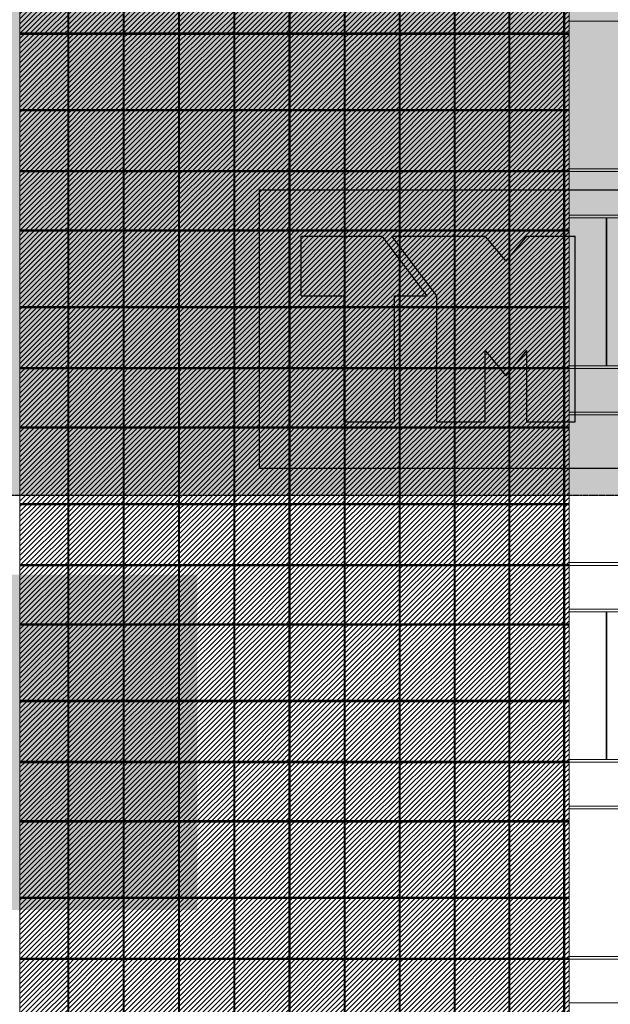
# Model space of a CAD drawing. Header units: millimetres. Extents: x 653421 to 888490, y -587092 to -202040.
# Tile 38 of 63: x 777670 to 788459, y -306301 to -288301. Entities that reach past the tile are written whole.
import ezdxf

# ---------------------------------------------------------------- set-up
doc = ezdxf.new("R2010")
doc.units = ezdxf.units.MM
doc.header["$LTSCALE"] = 0.05
doc.linetypes.add('HIDDEN2', pattern=[0.1875, 0.125, -0.0625])
doc.layers.get('0').update_dxf_attribs({"lineweight": 0})
doc.layers.add('A-20--T--WALLS', color=4, linetype='HIDDEN2')
doc.layers.add('GLASS', color=135, linetype='Continuous')
doc.layers.add('A-Elev', color=111, linetype='Continuous', lineweight=25)

# ---------------------------------------------------------------- blocks, each defined once
blk = doc.blocks.new('CHD TM')
at = {"layer": 'A-Elev', "color": 7, "linetype": 'Continuous', "lineweight": 25}
for p, q in [((97432, 0), (97432, 5091)), ((97432, 5091), (133879, 5091)), ((98195, 3150), (98195, 4241)), ((98195, 4241), (99674, 4241)), ((100497, 3150), (99674, 4241)), ((99850, 4241), (101557, 4241)), ((100673, 3150), (99850, 4241)), ((101937, 3784), (101557, 4241)), ((101937, 3784), (102316, 4241)), ((102316, 4241), (103201, 4241)), ((103201, 850), (103201, 4241)), ((98195, 3150), (98977, 3150)), ((98977, 850), (98977, 3150)), ((99895, 850), (99895, 3150)), ((99895, 3150), (100497, 3150)), ((100673, 850), (100673, 3150)), ((101557, 850), (101557, 2150)), ((101558, 2150), (101557, 2150)), ((101937, 1690), (101558, 2150)), ((101937, 1690), (102316, 2150)), ((102316, 850), (102316, 2150)), ((98977, 850), (99895, 850)), ((100673, 850), (101557, 850)), ((102316, 850), (103201, 850)), ((97432, 0), (133879, 0))]:
    blk.add_line(p, q, dxfattribs=at)

msp = doc.modelspace()

# ---------------------------------------------------------------- hatches: boundary and pattern name
at = {"lineweight": 0, "true_color": 0xffffff, "transparency": 33554648}
h = msp.add_hatch(color=7, dxfattribs=at)
h.dxf.hatch_style = 1
h.paths.add_polyline_path([(835542, -276658), (746080, -276658), (746080, -297001), (835542, -297001)])
h = msp.add_hatch()
h.set_pattern_fill('ANSI31', color=256, scale=20, style=0)
h.set_pattern_definition([(45, (798407.726, -417072.57), (-44.90128, 44.90128), [])])
h.paths.add_polyline_path([(778552, -286363), (777673, -286363), (777673, -287460), (778552, -287460)])
h.paths.add_polyline_path([(778552, -287480), (777673, -287480), (777673, -288543), (778552, -288543)])
h.paths.add_polyline_path([(779565, -286363), (778566, -286363), (778566, -287460), (779565, -287460)])
h.paths.add_polyline_path([(779565, -287480), (778566, -287480), (778566, -288543), (779565, -288543)])
h.paths.add_polyline_path([(780577, -286363), (779579, -286363), (779579, -287460), (780577, -287460)])
h.paths.add_polyline_path([(780577, -287480), (779579, -287480), (779579, -288543), (780577, -288543)])
h.paths.add_polyline_path([(781587, -286363), (780591, -286363), (780591, -287460), (781587, -287460)])
h.paths.add_polyline_path([(781587, -287480), (780591, -287480), (780591, -288543), (781587, -288543)])
h.paths.add_polyline_path([(782595, -286363), (781601, -286363), (781601, -287460), (782595, -287460)])
h.paths.add_polyline_path([(782595, -287480), (781601, -287480), (781601, -288543), (782595, -288543)])
h.paths.add_polyline_path([(783602, -286363), (782610, -286363), (782610, -287460), (783602, -287460)])
h.paths.add_polyline_path([(783602, -287480), (782610, -287480), (782610, -288543), (783602, -288543)])
h.paths.add_polyline_path([(784607, -286363), (783617, -286363), (783617, -287460), (784607, -287460)])
h.paths.add_polyline_path([(784607, -287480), (783617, -287480), (783617, -288543), (784607, -288543)])
h.paths.add_polyline_path([(785611, -286363), (784622, -286363), (784622, -287460), (785611, -287460)])
h.paths.add_polyline_path([(785611, -287480), (784622, -287480), (784622, -288543), (785611, -288543)])
h.paths.add_polyline_path([(786612, -286363), (785625, -286363), (785625, -287460), (786612, -287460)])
h.paths.add_polyline_path([(786612, -287480), (785625, -287480), (785625, -288543), (786612, -288543)])
h.paths.add_polyline_path([(787612, -286363), (786627, -286363), (786627, -287460), (787612, -287460)])
h.paths.add_polyline_path([(787612, -287480), (786627, -287480), (786627, -288543), (787612, -288543)])
h.paths.add_polyline_path([(787705, -286363), (787627, -286363), (787627, -287460), (787705, -287460)])
h.paths.add_polyline_path([(787705, -287480), (787627, -287480), (787627, -288543), (787705, -288543)])
at = {"lineweight": 0}
h = msp.add_hatch(dxfattribs=at)
h.set_pattern_fill('ANSI31', color=253, scale=20, style=0)
h.set_pattern_definition([(45, (798407.726, -417070.55), (-44.90128, 44.90128), [])])
h.paths.add_polyline_path([(777673, -289943), (778552, -289943), (778552, -288563), (777673, -288563)])
h.paths.add_polyline_path([(778566, -289943), (779565, -289943), (779565, -288563), (778566, -288563)])
h.paths.add_polyline_path([(779579, -289943), (780577, -289943), (780577, -288563), (779579, -288563)])
h.paths.add_polyline_path([(780591, -289943), (781587, -289943), (781587, -288563), (780591, -288563)])
h.paths.add_polyline_path([(781601, -289943), (782595, -289943), (782595, -288563), (781601, -288563)])
h.paths.add_polyline_path([(782610, -289943), (783602, -289943), (783602, -288563), (782610, -288563)])
h.paths.add_polyline_path([(783617, -289943), (784607, -289943), (784607, -288563), (783617, -288563)])
h.paths.add_polyline_path([(784622, -289943), (785611, -289943), (785611, -288563), (784622, -288563)])
h.paths.add_polyline_path([(785625, -289943), (786612, -289943), (786612, -288563), (785625, -288563)])
h.paths.add_polyline_path([(786627, -289943), (787612, -289943), (787612, -288563), (786627, -288563)])
h.paths.add_polyline_path([(787627, -289943), (787705, -289943), (787705, -288563), (787627, -288563)])
h = msp.add_hatch()
h.set_pattern_fill('ANSI31', color=256, scale=20, style=0)
h.set_pattern_definition([(45, (798407.726, -420672.57), (-44.90128, 44.90128), [])])
h.paths.add_polyline_path([(778552, -289963), (777673, -289963), (777673, -291060), (778552, -291060)])
h.paths.add_polyline_path([(778552, -291080), (777673, -291080), (777673, -292143), (778552, -292143)])
h.paths.add_polyline_path([(779565, -289963), (778566, -289963), (778566, -291060), (779565, -291060)])
h.paths.add_polyline_path([(779565, -291080), (778566, -291080), (778566, -292143), (779565, -292143)])
h.paths.add_polyline_path([(780577, -289963), (779579, -289963), (779579, -291060), (780577, -291060)])
h.paths.add_polyline_path([(780577, -291080), (779579, -291080), (779579, -292143), (780577, -292143)])
h.paths.add_polyline_path([(781587, -289963), (780591, -289963), (780591, -291060), (781587, -291060)])
h.paths.add_polyline_path([(781587, -291080), (780591, -291080), (780591, -292143), (781587, -292143)])
h.paths.add_polyline_path([(782595, -289963), (781601, -289963), (781601, -291060), (782595, -291060)])
h.paths.add_polyline_path([(782595, -291080), (781601, -291080), (781601, -292143), (782595, -292143)])
h.paths.add_polyline_path([(783602, -289963), (782610, -289963), (782610, -291060), (783602, -291060)])
h.paths.add_polyline_path([(783602, -291080), (782610, -291080), (782610, -292143), (783602, -292143)])
h.paths.add_polyline_path([(784607, -289963), (783617, -289963), (783617, -291060), (784607, -291060)])
h.paths.add_polyline_path([(784607, -291080), (783617, -291080), (783617, -292143), (784607, -292143)])
h.paths.add_polyline_path([(785611, -289963), (784622, -289963), (784622, -291060), (785611, -291060)])
h.paths.add_polyline_path([(785611, -291080), (784622, -291080), (784622, -292143), (785611, -292143)])
h.paths.add_polyline_path([(786612, -289963), (785625, -289963), (785625, -291060), (786612, -291060)])
h.paths.add_polyline_path([(786612, -291080), (785625, -291080), (785625, -292143), (786612, -292143)])
h.paths.add_polyline_path([(787612, -289963), (786627, -289963), (786627, -291060), (787612, -291060)])
h.paths.add_polyline_path([(787612, -291080), (786627, -291080), (786627, -292143), (787612, -292143)])
h.paths.add_polyline_path([(787705, -289963), (787627, -289963), (787627, -291060), (787705, -291060)])
h.paths.add_polyline_path([(787705, -291080), (787627, -291080), (787627, -292143), (787705, -292143)])
h = msp.add_hatch(dxfattribs=at)
h.set_pattern_fill('ANSI31', color=253, scale=20, style=0)
h.set_pattern_definition([(45, (798407.726, -420670.55), (-44.90128, 44.90128), [])])
h.paths.add_polyline_path([(777673, -293543), (778552, -293543), (778552, -292163), (777673, -292163)])
h.paths.add_polyline_path([(778566, -293543), (779565, -293543), (779565, -292163), (778566, -292163)])
h.paths.add_polyline_path([(779579, -293543), (780577, -293543), (780577, -292163), (779579, -292163)])
h.paths.add_polyline_path([(780591, -293543), (781587, -293543), (781587, -292163), (780591, -292163)])
h.paths.add_polyline_path([(781601, -293543), (782595, -293543), (782595, -292163), (781601, -292163)])
h.paths.add_polyline_path([(782610, -293543), (783602, -293543), (783602, -292163), (782610, -292163)])
h.paths.add_polyline_path([(783617, -293543), (784607, -293543), (784607, -292163), (783617, -292163)])
h.paths.add_polyline_path([(784622, -293543), (785611, -293543), (785611, -292163), (784622, -292163)])
h.paths.add_polyline_path([(785625, -293543), (786612, -293543), (786612, -292163), (785625, -292163)])
h.paths.add_polyline_path([(786627, -293543), (787612, -293543), (787612, -292163), (786627, -292163)])
h.paths.add_polyline_path([(787627, -293543), (787705, -293543), (787705, -292163), (787627, -292163)])
h = msp.add_hatch()
h.set_pattern_fill('ANSI31', color=256, scale=20, style=0)
h.set_pattern_definition([(45, (798407.726, -424272.57), (-44.90128, 44.90128), [])])
h.paths.add_polyline_path([(778552, -293563), (777673, -293563), (777673, -294660), (778552, -294660)])
h.paths.add_polyline_path([(778552, -294680), (777673, -294680), (777673, -295743), (778552, -295743)])
h.paths.add_polyline_path([(779565, -293563), (778566, -293563), (778566, -294660), (779565, -294660)])
h.paths.add_polyline_path([(779565, -294680), (778566, -294680), (778566, -295743), (779565, -295743)])
h.paths.add_polyline_path([(780577, -293563), (779579, -293563), (779579, -294660), (780577, -294660)])
h.paths.add_polyline_path([(780577, -294680), (779579, -294680), (779579, -295743), (780577, -295743)])
h.paths.add_polyline_path([(781587, -293563), (780591, -293563), (780591, -294660), (781587, -294660)])
h.paths.add_polyline_path([(781587, -294680), (780591, -294680), (780591, -295743), (781587, -295743)])
h.paths.add_polyline_path([(782595, -293563), (781601, -293563), (781601, -294660), (782595, -294660)])
h.paths.add_polyline_path([(782595, -294680), (781601, -294680), (781601, -295743), (782595, -295743)])
h.paths.add_polyline_path([(783602, -293563), (782610, -293563), (782610, -294660), (783602, -294660)])
h.paths.add_polyline_path([(783602, -294680), (782610, -294680), (782610, -295743), (783602, -295743)])
h.paths.add_polyline_path([(784607, -293563), (783617, -293563), (783617, -294660), (784607, -294660)])
h.paths.add_polyline_path([(784607, -294680), (783617, -294680), (783617, -295743), (784607, -295743)])
h.paths.add_polyline_path([(785611, -293563), (784622, -293563), (784622, -294660), (785611, -294660)])
h.paths.add_polyline_path([(785611, -294680), (784622, -294680), (784622, -295743), (785611, -295743)])
h.paths.add_polyline_path([(786612, -293563), (785625, -293563), (785625, -294660), (786612, -294660)])
h.paths.add_polyline_path([(786612, -294680), (785625, -294680), (785625, -295743), (786612, -295743)])
h.paths.add_polyline_path([(787612, -293563), (786627, -293563), (786627, -294660), (787612, -294660)])
h.paths.add_polyline_path([(787612, -294680), (786627, -294680), (786627, -295743), (787612, -295743)])
h.paths.add_polyline_path([(787705, -293563), (787627, -293563), (787627, -294660), (787705, -294660)])
h.paths.add_polyline_path([(787705, -294680), (787627, -294680), (787627, -295743), (787705, -295743)])
h = msp.add_hatch(dxfattribs=at)
h.set_pattern_fill('ANSI31', color=253, scale=20, style=0)
h.set_pattern_definition([(45, (798407.726, -424270.55), (-44.90128, 44.90128), [])])
h.paths.add_polyline_path([(777673, -297143), (778552, -297143), (778552, -295763), (777673, -295763)])
h.paths.add_polyline_path([(778566, -297143), (779565, -297143), (779565, -295763), (778566, -295763)])
h.paths.add_polyline_path([(779579, -297143), (780577, -297143), (780577, -295763), (779579, -295763)])
h.paths.add_polyline_path([(780591, -297143), (781587, -297143), (781587, -295763), (780591, -295763)])
h.paths.add_polyline_path([(781601, -297143), (782595, -297143), (782595, -295763), (781601, -295763)])
h.paths.add_polyline_path([(782610, -297143), (783602, -297143), (783602, -295763), (782610, -295763)])
h.paths.add_polyline_path([(783617, -297143), (784607, -297143), (784607, -295763), (783617, -295763)])
h.paths.add_polyline_path([(784622, -297143), (785611, -297143), (785611, -295763), (784622, -295763)])
h.paths.add_polyline_path([(785625, -297143), (786612, -297143), (786612, -295763), (785625, -295763)])
h.paths.add_polyline_path([(786627, -297143), (787612, -297143), (787612, -295763), (786627, -295763)])
h.paths.add_polyline_path([(787627, -297143), (787705, -297143), (787705, -295763), (787627, -295763)])
h = msp.add_hatch()
h.set_pattern_fill('ANSI31', color=256, scale=20, style=0)
h.set_pattern_definition([(45, (798407.726, -427872.57), (-44.90128, 44.90128), [])])
h.paths.add_polyline_path([(778552, -297163), (777673, -297163), (777673, -298260), (778552, -298260)])
h.paths.add_polyline_path([(778552, -298280), (777673, -298280), (777673, -299343), (778552, -299343)])
h.paths.add_polyline_path([(779565, -297163), (778566, -297163), (778566, -298260), (779565, -298260)])
h.paths.add_polyline_path([(779565, -298280), (778566, -298280), (778566, -299343), (779565, -299343)])
h.paths.add_polyline_path([(780577, -297163), (779579, -297163), (779579, -298260), (780577, -298260)])
h.paths.add_polyline_path([(780577, -298280), (779579, -298280), (779579, -299343), (780577, -299343)])
h.paths.add_polyline_path([(781587, -297163), (780591, -297163), (780591, -298260), (781587, -298260)])
h.paths.add_polyline_path([(781587, -298280), (780591, -298280), (780591, -299343), (781587, -299343)])
h.paths.add_polyline_path([(782595, -297163), (781601, -297163), (781601, -298260), (782595, -298260)])
h.paths.add_polyline_path([(782595, -298280), (781601, -298280), (781601, -299343), (782595, -299343)])
h.paths.add_polyline_path([(783602, -297163), (782610, -297163), (782610, -298260), (783602, -298260)])
h.paths.add_polyline_path([(783602, -298280), (782610, -298280), (782610, -299343), (783602, -299343)])
h.paths.add_polyline_path([(784607, -297163), (783617, -297163), (783617, -298260), (784607, -298260)])
h.paths.add_polyline_path([(784607, -298280), (783617, -298280), (783617, -299343), (784607, -299343)])
h.paths.add_polyline_path([(785611, -297163), (784622, -297163), (784622, -298260), (785611, -298260)])
h.paths.add_polyline_path([(785611, -298280), (784622, -298280), (784622, -299343), (785611, -299343)])
h.paths.add_polyline_path([(786612, -297163), (785625, -297163), (785625, -298260), (786612, -298260)])
h.paths.add_polyline_path([(786612, -298280), (785625, -298280), (785625, -299343), (786612, -299343)])
h.paths.add_polyline_path([(787612, -297163), (786627, -297163), (786627, -298260), (787612, -298260)])
h.paths.add_polyline_path([(787612, -298280), (786627, -298280), (786627, -299343), (787612, -299343)])
h.paths.add_polyline_path([(787705, -297163), (787627, -297163), (787627, -298260), (787705, -298260)])
h.paths.add_polyline_path([(787705, -298280), (787627, -298280), (787627, -299343), (787705, -299343)])
at = {"true_color": 0xffffff}
h = msp.add_hatch(color=7, dxfattribs=at)
h.dxf.hatch_style = 1
h.paths.add_polyline_path([(777395, -298444), (777395, -304577), (780917, -304577), (780917, -298444)])
at = {"lineweight": 0}
h = msp.add_hatch(dxfattribs=at)
h.set_pattern_fill('ANSI31', color=253, scale=20, style=0)
h.set_pattern_definition([(45, (798407.726, -427870.55), (-44.90128, 44.90128), [])])
h.paths.add_polyline_path([(777673, -300743), (778552, -300743), (778552, -299363), (777673, -299363)])
h.paths.add_polyline_path([(778566, -300743), (779565, -300743), (779565, -299363), (778566, -299363)])
h.paths.add_polyline_path([(779579, -300743), (780577, -300743), (780577, -299363), (779579, -299363)])
h.paths.add_polyline_path([(780591, -300743), (781587, -300743), (781587, -299363), (780591, -299363)])
h.paths.add_polyline_path([(781601, -300743), (782595, -300743), (782595, -299363), (781601, -299363)])
h.paths.add_polyline_path([(782610, -300743), (783602, -300743), (783602, -299363), (782610, -299363)])
h.paths.add_polyline_path([(783617, -300743), (784607, -300743), (784607, -299363), (783617, -299363)])
h.paths.add_polyline_path([(784622, -300743), (785611, -300743), (785611, -299363), (784622, -299363)])
h.paths.add_polyline_path([(785625, -300743), (786612, -300743), (786612, -299363), (785625, -299363)])
h.paths.add_polyline_path([(786627, -300743), (787612, -300743), (787612, -299363), (786627, -299363)])
h.paths.add_polyline_path([(787627, -300743), (787705, -300743), (787705, -299363), (787627, -299363)])
h = msp.add_hatch()
h.set_pattern_fill('ANSI31', color=256, scale=20, style=0)
h.set_pattern_definition([(45, (798407.726, -431472.57), (-44.90128, 44.90128), [])])
h.paths.add_polyline_path([(778552, -300763), (777673, -300763), (777673, -301860), (778552, -301860)])
h.paths.add_polyline_path([(778552, -301880), (777673, -301880), (777673, -302943), (778552, -302943)])
h.paths.add_polyline_path([(779565, -300763), (778566, -300763), (778566, -301860), (779565, -301860)])
h.paths.add_polyline_path([(779565, -301880), (778566, -301880), (778566, -302943), (779565, -302943)])
h.paths.add_polyline_path([(780577, -300763), (779579, -300763), (779579, -301860), (780577, -301860)])
h.paths.add_polyline_path([(780577, -301880), (779579, -301880), (779579, -302943), (780577, -302943)])
h.paths.add_polyline_path([(781587, -300763), (780591, -300763), (780591, -301860), (781587, -301860)])
h.paths.add_polyline_path([(781587, -301880), (780591, -301880), (780591, -302943), (781587, -302943)])
h.paths.add_polyline_path([(782595, -300763), (781601, -300763), (781601, -301860), (782595, -301860)])
h.paths.add_polyline_path([(782595, -301880), (781601, -301880), (781601, -302943), (782595, -302943)])
h.paths.add_polyline_path([(783602, -300763), (782610, -300763), (782610, -301860), (783602, -301860)])
h.paths.add_polyline_path([(783602, -301880), (782610, -301880), (782610, -302943), (783602, -302943)])
h.paths.add_polyline_path([(784607, -300763), (783617, -300763), (783617, -301860), (784607, -301860)])
h.paths.add_polyline_path([(784607, -301880), (783617, -301880), (783617, -302943), (784607, -302943)])
h.paths.add_polyline_path([(785611, -300763), (784622, -300763), (784622, -301860), (785611, -301860)])
h.paths.add_polyline_path([(785611, -301880), (784622, -301880), (784622, -302943), (785611, -302943)])
h.paths.add_polyline_path([(786612, -300763), (785625, -300763), (785625, -301860), (786612, -301860)])
h.paths.add_polyline_path([(786612, -301880), (785625, -301880), (785625, -302943), (786612, -302943)])
h.paths.add_polyline_path([(787612, -300763), (786627, -300763), (786627, -301860), (787612, -301860)])
h.paths.add_polyline_path([(787612, -301880), (786627, -301880), (786627, -302943), (787612, -302943)])
h.paths.add_polyline_path([(787705, -300763), (787627, -300763), (787627, -301860), (787705, -301860)])
h.paths.add_polyline_path([(787705, -301880), (787627, -301880), (787627, -302943), (787705, -302943)])
h = msp.add_hatch(dxfattribs=at)
h.set_pattern_fill('ANSI31', color=253, scale=20, style=0)
h.set_pattern_definition([(45, (798407.726, -431470.55), (-44.90128, 44.90128), [])])
h.paths.add_polyline_path([(777673, -304341), (778552, -304341), (778552, -302963), (777673, -302963)])
h.paths.add_polyline_path([(778566, -304341), (779565, -304341), (779565, -302963), (778566, -302963)])
h.paths.add_polyline_path([(779579, -304341), (780577, -304341), (780577, -302963), (779579, -302963)])
h.paths.add_polyline_path([(780591, -304341), (781587, -304341), (781587, -302963), (780591, -302963)])
h.paths.add_polyline_path([(781601, -304341), (782595, -304341), (782595, -302963), (781601, -302963)])
h.paths.add_polyline_path([(782610, -304341), (783602, -304341), (783602, -302963), (782610, -302963)])
h.paths.add_polyline_path([(783617, -304341), (784607, -304341), (784607, -302963), (783617, -302963)])
h.paths.add_polyline_path([(784622, -304341), (785611, -304341), (785611, -302963), (784622, -302963)])
h.paths.add_polyline_path([(785625, -304341), (786612, -304341), (786612, -302963), (785625, -302963)])
h.paths.add_polyline_path([(786627, -304341), (787612, -304341), (787612, -302963), (786627, -302963)])
h.paths.add_polyline_path([(787627, -304341), (787705, -304341), (787705, -302963), (787627, -302963)])
h = msp.add_hatch()
h.set_pattern_fill('ANSI31', color=256, scale=20, style=0)
h.set_pattern_definition([(45, (798407.726, -435070.55), (-44.90128, 44.90128), [])])
h.paths.add_polyline_path([(778552, -304361), (777673, -304361), (777673, -305458), (778552, -305458)])
h.paths.add_polyline_path([(778552, -305478), (777673, -305478), (777673, -306541), (778552, -306541)])
h.paths.add_polyline_path([(779565, -304361), (778566, -304361), (778566, -305458), (779565, -305458)])
h.paths.add_polyline_path([(779565, -305478), (778566, -305478), (778566, -306541), (779565, -306541)])
h.paths.add_polyline_path([(780577, -304361), (779579, -304361), (779579, -305458), (780577, -305458)])
h.paths.add_polyline_path([(780577, -305478), (779579, -305478), (779579, -306541), (780577, -306541)])
h.paths.add_polyline_path([(781587, -304361), (780591, -304361), (780591, -305458), (781587, -305458)])
h.paths.add_polyline_path([(781587, -305478), (780591, -305478), (780591, -306541), (781587, -306541)])
h.paths.add_polyline_path([(782595, -304361), (781601, -304361), (781601, -305458), (782595, -305458)])
h.paths.add_polyline_path([(782595, -305478), (781601, -305478), (781601, -306541), (782595, -306541)])
h.paths.add_polyline_path([(783602, -304361), (782610, -304361), (782610, -305458), (783602, -305458)])
h.paths.add_polyline_path([(783602, -305478), (782610, -305478), (782610, -306541), (783602, -306541)])
h.paths.add_polyline_path([(784607, -304361), (783617, -304361), (783617, -305458), (784607, -305458)])
h.paths.add_polyline_path([(784607, -305478), (783617, -305478), (783617, -306541), (784607, -306541)])
h.paths.add_polyline_path([(785611, -304361), (784622, -304361), (784622, -305458), (785611, -305458)])
h.paths.add_polyline_path([(785611, -305478), (784622, -305478), (784622, -306541), (785611, -306541)])
h.paths.add_polyline_path([(786612, -304361), (785625, -304361), (785625, -305458), (786612, -305458)])
h.paths.add_polyline_path([(786612, -305478), (785625, -305478), (785625, -306541), (786612, -306541)])
h.paths.add_polyline_path([(787612, -304361), (786627, -304361), (786627, -305458), (787612, -305458)])
h.paths.add_polyline_path([(787612, -305478), (786627, -305478), (786627, -306541), (787612, -306541)])
h.paths.add_polyline_path([(787705, -304361), (787627, -304361), (787627, -305458), (787705, -305458)])
h.paths.add_polyline_path([(787705, -305478), (787627, -305478), (787627, -306541), (787705, -306541)])

# ---------------------------------------------------------------- linework, layer by layer
at = {"color": 0}
for p, q in [((787705, -288326), (822633, -288326)), ((787704, -291876), (822633, -291876)), ((787705, -291926), (822633, -291926)), ((787705, -295476), (822633, -295476)), ((787705, -295526), (822633, -295526)), ((787704, -299076), (822633, -299076)), ((787705, -299126), (822633, -299126)), ((787705, -302676), (822633, -302676)), ((787705, -302726), (822633, -302726)), ((787704, -306276), (822633, -306276))]:
    msp.add_line(p, q, dxfattribs=at)
for p, q in [((787705, -291026), (791132, -291026)), ((787705, -294676), (787705, -291076)), ((787705, -291076), (822633, -291076)), ((787705, -291076), (822633, -291076)), ((787705, -291076), (822633, -291076)), ((787705, -294626), (789200, -294626)), ((787705, -294676), (822633, -294676)), ((787705, -298226), (791132, -298226)), ((787705, -301876), (787705, -298276)), ((787705, -298276), (822633, -298276)), ((787705, -301826), (789200, -301826)), ((787705, -301876), (822633, -301876)), ((787705, -305426), (791132, -305426)), ((787705, -310576), (787705, -305476)), ((787705, -305476), (822633, -305476))]:
    msp.add_line(p, q)
at = {"color": 1}
msp.add_line((787705, -291076), (822633, -291076), dxfattribs=at)
msp.add_line((787705, -291076), (822633, -291076), dxfattribs=at)
msp.add_line((787705, -291076), (822633, -291076), dxfattribs=at)
msp.add_line((787705, -291076), (822633, -291076), dxfattribs=at)
msp.add_line((787705, -291076), (822633, -291076), dxfattribs=at)
msp.add_line((787705, -291076), (822633, -291076), dxfattribs=at)
at = {"color": 251}
msp.add_lwpolyline([(777673, -320776), (777673, -283449)], dxfattribs=at)
for points in [[(787705, -287476), (787705, -291076)], [(787705, -294676), (787705, -298276)], [(787705, -301876), (787705, -305476)]]:
    msp.add_lwpolyline(points)
at = {"color": 0}
for points in [[(788382, -294626), (788382, -291926)], [(788396, -294626), (788396, -291926)], [(788382, -301826), (788382, -299126)], [(788396, -301826), (788396, -299126)]]:
    msp.add_lwpolyline(points, dxfattribs=at)
at = {"layer": 'A-20--T--WALLS'}
msp.add_line((834399, -297001), (747348, -297001), dxfattribs=at)
at = {"layer": 'GLASS', "color": 135}
for points in [[(778552, -320776), (778552, -283449)], [(778566, -320776), (778566, -283449)], [(779565, -320776), (779565, -283449)], [(779579, -320776), (779579, -283449)], [(780577, -320776), (780577, -283449)], [(780591, -320776), (780591, -283449)], [(781587, -320776), (781587, -283449)], [(781601, -320776), (781601, -283449)], [(782595, -320776), (782595, -283449)], [(782610, -320776), (782610, -283449)], [(783602, -320776), (783602, -283449)], [(783617, -320776), (783617, -283449)], [(784607, -320776), (784607, -283449)], [(784622, -320776), (784622, -283449)], [(785611, -320776), (785611, -283449)], [(785625, -320776), (785625, -283449)], [(786612, -320776), (786612, -283449)], [(786627, -320776), (786627, -283449)], [(787612, -320776), (787612, -283449)], [(787627, -320776), (787627, -283449)], [(777673, -288543), (787705, -288543)], [(777673, -288563), (787705, -288563)], [(777673, -289943), (787705, -289943)], [(777673, -289963), (787705, -289963)], [(777673, -291058), (787705, -291058)], [(777673, -291078), (787705, -291078)], [(777673, -292143), (787705, -292143)], [(777673, -292163), (787705, -292163)], [(777673, -293543), (787705, -293543)], [(777673, -293563), (787705, -293563)], [(777673, -294658), (787705, -294658)], [(777673, -294678), (787705, -294678)], [(777673, -295743), (787705, -295743)], [(777673, -295763), (787705, -295763)], [(777673, -297143), (787705, -297143)], [(777673, -297163), (787705, -297163)], [(777673, -298258), (787705, -298258)], [(777673, -298278), (787705, -298278)], [(777673, -299343), (787705, -299343)], [(777673, -299363), (787705, -299363)], [(777673, -300743), (787705, -300743)], [(777673, -300763), (787705, -300763)], [(777673, -301858), (787705, -301858)], [(777673, -301878), (787705, -301878)], [(777673, -302943), (787705, -302943)], [(777673, -302963), (787705, -302963)], [(777673, -304341), (787705, -304341)], [(777673, -304361), (787705, -304361)], [(777673, -305456), (787705, -305456)], [(777673, -305476), (787705, -305476)]]:
    msp.add_lwpolyline(points, dxfattribs=at)

# ---------------------------------------------------------------- block references
at = {"layer": 'A-Elev', "color": 111, "linetype": 'Continuous', "lineweight": 25}
msp.add_blockref('CHD TM', (684619, -296501, 36), dxfattribs=at)

doc.saveas('drawing.dxf')
